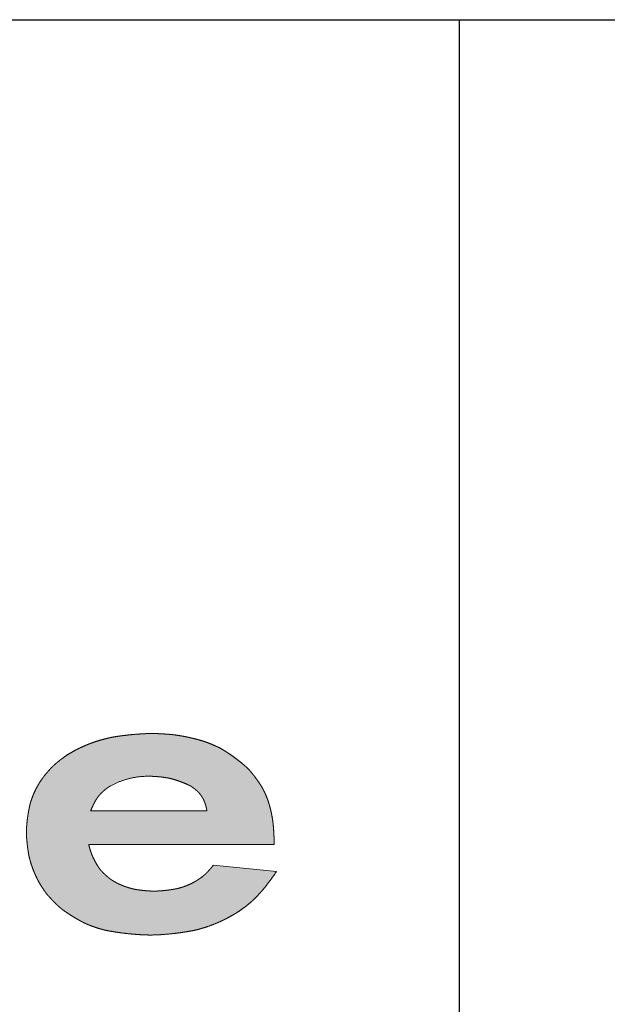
# Model space of a CAD drawing. Header units: millimetres. Extents: x 0 to 594, y 0 to 420.
# Tile 20 of 50: x 473.8 to 478.61, y 23.18 to 31.25. Entities that reach past the tile are written whole.
import ezdxf

# ---------------------------------------------------------------- set-up
doc = ezdxf.new("R2010")
doc.units = ezdxf.units.MM
doc.layers.add('FORMAT', color=7, linetype='Continuous')

# ---------------------------------------------------------------- blocks, each defined once
blk = doc.blocks.new('EV Logo')
at = {"linetype": 'Continuous'}
h = blk.add_hatch(color=7, dxfattribs=at)
edge = h.paths.add_edge_path(flags=0)
edge.add_line((29.2618, 2.8192), (30.7821, 2.8192))
edge.add_spline(control_points=[(30.7821, 2.8192), (30.7817, 2.8568), (30.7802, 2.8944), (30.7778, 2.932), (30.777, 2.9445), (30.7757, 2.962), (30.7738, 2.9844), (30.7719, 2.9992), (30.7707, 3.0091), (30.77, 3.0141), (30.7659, 3.0437), (30.7603, 3.0731), (30.7533, 3.1022), (30.7515, 3.1096), (30.7478, 3.1243), (30.7417, 3.1462), (30.7367, 3.1625), (30.7333, 3.1731), (30.7315, 3.1783), (30.7303, 3.1817), (30.7297, 3.1835), (30.7209, 3.2085), (30.7105, 3.233), (30.6988, 3.2568), (30.6968, 3.2607), (30.6928, 3.2686), (30.687, 3.2806), (30.6746, 3.301), (30.664, 3.3173), (30.6556, 3.3298), (30.6388, 3.3547), (30.6209, 3.3789), (30.6021, 3.4023), (30.5942, 3.4122), (30.5781, 3.4315), (30.5504, 3.4576), (30.5313, 3.474), (30.5216, 3.482), (30.4865, 3.5112), (30.45, 3.5387), (30.4122, 3.5642), (30.3933, 3.577), (30.368, 3.5932), (30.3361, 3.6122), (30.3163, 3.6206), (30.3034, 3.6267), (30.2968, 3.6296), (30.2577, 3.6473), (30.2175, 3.6622), (30.1764, 3.6745), (30.1646, 3.678), (30.141, 3.6845), (30.1052, 3.6931), (30.0813, 3.6985), (30.0693, 3.701), (30.0392, 3.7073), (30.009, 3.7126), (29.9785, 3.7168), (29.9735, 3.7175), (29.9633, 3.7188), (29.9481, 3.7209), (29.9249, 3.723), (29.9068, 3.7244), (29.8938, 3.7253), (29.8678, 3.7271), (29.8418, 3.7285), (29.8157, 3.7294), (29.8031, 3.7299), (29.7779, 3.7306), (29.7401, 3.7294), (29.7149, 3.7282), (29.7023, 3.7274), (29.6529, 3.7246), (29.6035, 3.7202), (29.5543, 3.7143), (29.5297, 3.7113), (29.4975, 3.7068), (29.4578, 3.7005), (29.4351, 3.6954), (29.4199, 3.6919), (29.4124, 3.6901), (29.3671, 3.6794), (29.3226, 3.6659), (29.279, 3.6496), (29.2655, 3.6446), (29.2385, 3.634), (29.1987, 3.6165), (29.1722, 3.6036), (29.1584, 3.5965), (29.157, 3.5958), (29.1561, 3.5953), (29.1557, 3.5951), (29.1172, 3.5748), (29.0803, 3.5517), (29.0452, 3.5259), (29.0393, 3.5216), (29.0278, 3.5129), (29.0107, 3.4993), (28.9954, 3.4865), (28.9816, 3.4744), (28.9695, 3.463), (28.9616, 3.4552), (28.9577, 3.4513), (28.9342, 3.4278), (28.9124, 3.4026), (28.8924, 3.376), (28.8856, 3.367), (28.8724, 3.3487), (28.854, 3.3202), (28.8427, 3.3006), (28.8373, 3.2907), (28.8208, 3.2604), (28.8067, 3.2288), (28.7952, 3.1963), (28.7933, 3.1909), (28.7896, 3.18), (28.7838, 3.1637), (28.7767, 3.1338), (28.7717, 3.1094), (28.7683, 3.0905), (28.7615, 3.0528), (28.7565, 3.0148), (28.7534, 2.9765), (28.7525, 2.965), (28.7509, 2.9418), (28.7505, 2.9068), (28.7519, 2.8837), (28.7528, 2.8721), (28.7552, 2.8408), (28.7586, 2.8095), (28.7632, 2.7784), (28.7654, 2.7629), (28.7688, 2.742), (28.7737, 2.7158), (28.7783, 2.6999), (28.7811, 2.6894), (28.7826, 2.6841), (28.7915, 2.6525), (28.8023, 2.6214), (28.8151, 2.5911), (28.819, 2.582), (28.827, 2.5639), (28.84, 2.537), (28.8492, 2.5195), (28.854, 2.5108), (28.8669, 2.4874), (28.8811, 2.4648), (28.8966, 2.443), (28.8991, 2.4394), (28.9044, 2.4321), (28.912, 2.4212), (28.9267, 2.4038), (28.9389, 2.39), (28.9483, 2.3798), (28.9671, 2.3593), (28.9867, 2.3395), (29.0069, 2.3204), (29.0147, 2.3131), (29.0304, 2.2988), (29.0559, 2.2793), (29.0734, 2.2672), (29.0822, 2.2613), (29.1123, 2.2412), (29.143, 2.2222), (29.1745, 2.2044), (29.1902, 2.1956), (29.2115, 2.1841), (29.2383, 2.1705), (29.2552, 2.1639), (29.2664, 2.1594), (29.272, 2.1571), (29.3057, 2.1438), (29.3401, 2.1325), (29.3751, 2.1234), (29.381, 2.1219), (29.3927, 2.119), (29.4103, 2.1146), (29.4504, 2.1073), (29.4847, 2.1018), (29.5131, 2.0979), (29.57, 2.0899), (29.6272, 2.0843), (29.6845, 2.0808), (29.7037, 2.0796), (29.7422, 2.0778), (29.8, 2.078), (29.8385, 2.0801), (29.8577, 2.0813), (29.9156, 2.0852), (29.9734, 2.0914), (30.0309, 2.0999), (30.0597, 2.1042), (30.0974, 2.1105), (30.1439, 2.1196), (30.1704, 2.1274), (30.1881, 2.1324), (30.1969, 2.135), (30.2497, 2.1508), (30.3012, 2.1704), (30.3512, 2.1937), (30.366, 2.2006), (30.3953, 2.2151), (30.4385, 2.2387), (30.4664, 2.2557), (30.4802, 2.2645), (30.5164, 2.2878), (30.551, 2.3135), (30.5837, 2.3416), (30.5891, 2.3463), (30.5999, 2.3557), (30.6164, 2.3697), (30.642, 2.3964), (30.662, 2.4186), (30.6768, 2.4357), (30.7214, 2.4871), (30.7625, 2.5413), (30.8, 2.5981)], knot_values=[0, 0, 0, 0, 0.019747, 0.019747, 0.019747, 0.026331, 0.028949, 0.031566, 0.034184, 0.034184, 0.034184, 0.049887, 0.049887, 0.049887, 0.05387, 0.057853, 0.061837, 0.062793, 0.063749, 0.064705, 0.064705, 0.064705, 0.078628, 0.078628, 0.078628, 0.08095, 0.083271, 0.085593, 0.093488, 0.093488, 0.093488, 0.109274, 0.109274, 0.109274, 0.115882, 0.122489, 0.129096, 0.129096, 0.129096, 0.153057, 0.153057, 0.153057, 0.165041, 0.168794, 0.172546, 0.176299, 0.176299, 0.176299, 0.198803, 0.198803, 0.198803, 0.205242, 0.211681, 0.21812, 0.21812, 0.21812, 0.234241, 0.234241, 0.234241, 0.236928, 0.239615, 0.242302, 0.249149, 0.249149, 0.249149, 0.262842, 0.262842, 0.262842, 0.269456, 0.276071, 0.282686, 0.282686, 0.282686, 0.308698, 0.308698, 0.308698, 0.321706, 0.325775, 0.329843, 0.333912, 0.333912, 0.333912, 0.358313, 0.358313, 0.358313, 0.365913, 0.373513, 0.381112, 0.381384, 0.381656, 0.381927, 0.381927, 0.381927, 0.404744, 0.404744, 0.404744, 0.408549, 0.412355, 0.41616, 0.419069, 0.421978, 0.424887, 0.424887, 0.424887, 0.442331, 0.442331, 0.442331, 0.448256, 0.45418, 0.460105, 0.460105, 0.460105, 0.478208, 0.478208, 0.478208, 0.481228, 0.484247, 0.487267, 0.497332, 0.497332, 0.497332, 0.517456, 0.517456, 0.517456, 0.52355, 0.529645, 0.535739, 0.535739, 0.535739, 0.552233, 0.552233, 0.552233, 0.560481, 0.563356, 0.566231, 0.569106, 0.569106, 0.569106, 0.586347, 0.586347, 0.586347, 0.591556, 0.596766, 0.601976, 0.601976, 0.601976, 0.615986, 0.615986, 0.615986, 0.618323, 0.620659, 0.622995, 0.630298, 0.630298, 0.630298, 0.644901, 0.644901, 0.644901, 0.650487, 0.656073, 0.661658, 0.661658, 0.661658, 0.680631, 0.680631, 0.680631, 0.690118, 0.693285, 0.696452, 0.699618, 0.699618, 0.699618, 0.718609, 0.718609, 0.718609, 0.721775, 0.724942, 0.728108, 0.743188, 0.743188, 0.743188, 0.77334, 0.77334, 0.77334, 0.783442, 0.793544, 0.803645, 0.803645, 0.803645, 0.834149, 0.834149, 0.834149, 0.849403, 0.854224, 0.859045, 0.863865, 0.863865, 0.863865, 0.892769, 0.892769, 0.892769, 0.901354, 0.909938, 0.918523, 0.918523, 0.918523, 0.941117, 0.941117, 0.941117, 0.944885, 0.948653, 0.952421, 0.964322, 0.964322, 0.964322, 1, 1, 1, 1], weights=[1, 0.99976, 0.99976, 1, 1, 1, 1, 1, 1, 1, 0.999209, 0.999209, 1, 1, 1, 1, 1, 1, 1, 1, 1, 0.998801, 0.998801, 1, 1, 1, 1, 1, 1, 1, 0.99944, 0.99944, 1, 1, 1, 1, 1, 1, 0.999172, 0.999172, 1, 1, 1, 1, 1, 1, 1, 0.998484, 0.998484, 1, 1, 1, 1, 1, 1, 0.999582, 0.999582, 1, 1, 1, 1, 1, 1, 1, 0.99991, 0.99991, 1, 1, 1, 1, 1, 1, 0.999663, 0.999663, 1, 1, 1, 1, 1, 1, 1, 0.998729, 0.998729, 1, 1, 1, 1, 1, 1, 1, 1, 1, 0.998157, 0.998157, 1, 1, 1, 1, 1, 1, 1, 1, 1, 0.998378, 0.998378, 1, 1, 1, 1, 1, 1, 0.997926, 0.997926, 1, 1, 1, 1, 1, 1, 1, 0.999231, 0.999231, 1, 1, 1, 1, 1, 1, 0.999601, 0.999601, 1, 1, 1, 1, 1, 1, 1, 0.998693, 0.998693, 1, 1, 1, 1, 1, 1, 0.998922, 0.998922, 1, 1, 1, 1, 1, 1, 1, 0.99956, 0.99956, 1, 1, 1, 1, 1, 1, 0.999502, 0.999502, 1, 1, 1, 1, 1, 1, 1, 0.998717, 0.998717, 1, 1, 1, 1, 1, 1, 1, 0.999493, 0.999493, 1, 1, 1, 1, 1, 1, 0.999467, 0.999467, 1, 1, 1, 1, 1, 1, 1, 0.998179, 0.998179, 1, 1, 1, 1, 1, 1, 0.998425, 0.998425, 1, 1, 1, 1, 1, 1, 1, 0.998602, 0.998602, 1], degree=3, periodic=0)
edge.add_line((30.8, 2.5981), (30.2823, 2.6496))
edge.add_spline(control_points=[(30.2823, 2.6496), (30.2687, 2.6324), (30.2544, 2.6158), (30.2394, 2.5998), (30.2344, 2.5945), (30.2268, 2.5865), (30.2163, 2.576), (30.2076, 2.5688), (30.2018, 2.5639), (30.1989, 2.5615), (30.1815, 2.5472), (30.1631, 2.5341), (30.1438, 2.5224), (30.1372, 2.5184), (30.1238, 2.5107), (30.1031, 2.5001), (30.0891, 2.4936), (30.082, 2.4905), (30.0602, 2.481), (30.0378, 2.4729), (30.0149, 2.4662), (30.011, 2.4651), (30.0034, 2.463), (29.9919, 2.4597), (29.9689, 2.4551), (29.9496, 2.4518), (29.9343, 2.4495), (29.9035, 2.4449), (29.8726, 2.4416), (29.8415, 2.4396), (29.8326, 2.4391), (29.8146, 2.4381), (29.7875, 2.4378), (29.7695, 2.4386), (29.7605, 2.4391), (29.7375, 2.4404), (29.7146, 2.4424), (29.6918, 2.4451), (29.6804, 2.4465), (29.6652, 2.4485), (29.6463, 2.4514), (29.6352, 2.454), (29.6278, 2.4557), (29.6241, 2.4565), (29.6018, 2.4617), (29.58, 2.4682), (29.5585, 2.476), (29.5521, 2.4783), (29.5395, 2.4831), (29.5208, 2.4908), (29.5085, 2.4965), (29.5024, 2.4994), (29.4865, 2.5071), (29.471, 2.5158), (29.4561, 2.5254), (29.4536, 2.527), (29.4487, 2.5302), (29.4412, 2.535), (29.4295, 2.5441), (29.4203, 2.5517), (29.4135, 2.5575), (29.4, 2.5691), (29.3869, 2.5813), (29.3743, 2.594), (29.3695, 2.5988), (29.36, 2.6086), (29.3475, 2.6252), (29.3401, 2.6367), (29.3365, 2.6425), (29.3241, 2.6622), (29.3127, 2.6826), (29.3024, 2.7035), (29.3007, 2.707), (29.2973, 2.714), (29.2919, 2.7244), (29.2865, 2.7385), (29.2827, 2.749), (29.2804, 2.756), (29.2732, 2.7768), (29.267, 2.7979), (29.2618, 2.8192)], knot_values=[0, 0, 0, 0, 0.051846, 0.051846, 0.051846, 0.069133, 0.078024, 0.086915, 0.095806, 0.095806, 0.095806, 0.149116, 0.149116, 0.149116, 0.167393, 0.185671, 0.203949, 0.203949, 0.203949, 0.260296, 0.260296, 0.260296, 0.269692, 0.279088, 0.288485, 0.325265, 0.325265, 0.325265, 0.398808, 0.398808, 0.398808, 0.420117, 0.441425, 0.462733, 0.462733, 0.462733, 0.517128, 0.517128, 0.517128, 0.544329, 0.553325, 0.562322, 0.571318, 0.571318, 0.571318, 0.625274, 0.625274, 0.625274, 0.64125, 0.657227, 0.673203, 0.673203, 0.673203, 0.715089, 0.715089, 0.715089, 0.722073, 0.729057, 0.736041, 0.757169, 0.757169, 0.757169, 0.799416, 0.799416, 0.799416, 0.815589, 0.831763, 0.847936, 0.847936, 0.847936, 0.903076, 0.903076, 0.903076, 0.912269, 0.921462, 0.930655, 0.947995, 0.947995, 0.947995, 1, 1, 1, 1], weights=[1, 0.999415, 0.999415, 1, 1, 1, 1, 1, 1, 1, 0.998232, 0.998232, 1, 1, 1, 1, 1, 1, 0.998595, 0.998595, 1, 1, 1, 1, 1, 1, 1, 0.999407, 0.999407, 1, 1, 1, 1, 1, 1, 0.999692, 0.999692, 1, 1, 1, 1, 1, 1, 1, 0.998874, 0.998874, 1, 1, 1, 1, 1, 1, 0.998787, 0.998787, 1, 1, 1, 1, 1, 1, 1, 0.999485, 0.999485, 1, 1, 1, 1, 1, 1, 0.999119, 0.999119, 1, 1, 1, 1, 1, 1, 1, 0.999368, 0.999368, 1], degree=3, periodic=0)
edge = h.paths.add_edge_path(flags=0)
edge.add_spline(control_points=[(29.277, 3.0948), (29.2866, 3.1186), (29.2974, 3.1418), (29.3094, 3.1645), (29.3134, 3.172), (29.3185, 3.1812), (29.3247, 3.1919), (29.3279, 3.1966), (29.3301, 3.1998), (29.3311, 3.2014), (29.3376, 3.2108), (29.3446, 3.2199), (29.3522, 3.2285), (29.3534, 3.23), (29.356, 3.2328), (29.3597, 3.2372), (29.3672, 3.2445), (29.3734, 3.2503), (29.3784, 3.2547), (29.3883, 3.2635), (29.3985, 3.2719), (29.4091, 3.2798), (29.4126, 3.2825), (29.4198, 3.2877), (29.4309, 3.2949), (29.4386, 3.2992), (29.4425, 3.3013), (29.53, 3.3493), (29.6261, 3.3757), (29.7258, 3.3793), (29.7266, 3.3794), (29.7281, 3.3794), (29.7303, 3.3795), (29.7403, 3.3797), (29.7582, 3.3797), (29.7838, 3.3791), (29.8008, 3.3782), (29.8093, 3.3776), (29.8371, 3.3758), (29.8648, 3.3727), (29.8923, 3.3684), (29.9016, 3.3669), (29.9201, 3.3637), (29.9477, 3.3571), (29.9657, 3.3516), (29.9747, 3.3487), (30.0101, 3.3374), (30.0447, 3.324), (30.0785, 3.3085), (30.0821, 3.3068), (30.0893, 3.3034), (30.0998, 3.2976), (30.1064, 3.2931), (30.1097, 3.2909), (30.1195, 3.284), (30.129, 3.2768), (30.1382, 3.2692), (30.1429, 3.2654), (30.1487, 3.2604), (30.1557, 3.2541), (30.1591, 3.2503), (30.1614, 3.2478), (30.1626, 3.2465), (30.1695, 3.239), (30.1759, 3.231), (30.1818, 3.2227), (30.1838, 3.2198), (30.1878, 3.2139), (30.1934, 3.2047), (30.197, 3.1985), (30.1986, 3.1954), (30.204, 3.1855), (30.2087, 3.1753), (30.2127, 3.1649), (30.2134, 3.1631), (30.2147, 3.1596), (30.2167, 3.1544), (30.2191, 3.1464), (30.2208, 3.1401), (30.222, 3.1356), (30.2255, 3.1221), (30.2285, 3.1085), (30.2309, 3.0948)], knot_values=[0, 0, 0, 0, 0.06401, 0.06401, 0.06401, 0.085355, 0.090123, 0.094891, 0.099658, 0.099658, 0.099658, 0.128253, 0.128253, 0.128253, 0.13302, 0.137788, 0.142556, 0.159095, 0.159095, 0.159095, 0.192166, 0.192166, 0.192166, 0.203181, 0.214195, 0.22521, 0.22521, 0.22521, 0.469835, 0.469835, 0.469835, 0.471711, 0.473587, 0.475463, 0.496764, 0.518065, 0.539365, 0.539365, 0.539365, 0.608867, 0.608867, 0.608867, 0.632382, 0.655898, 0.679414, 0.679414, 0.679414, 0.772094, 0.772094, 0.772094, 0.782026, 0.791959, 0.801891, 0.801891, 0.801891, 0.831762, 0.831762, 0.831762, 0.846701, 0.85095, 0.855199, 0.859448, 0.859448, 0.859448, 0.884929, 0.884929, 0.884929, 0.893837, 0.902745, 0.911652, 0.911652, 0.911652, 0.939612, 0.939612, 0.939612, 0.944274, 0.948937, 0.953599, 0.965202, 0.965202, 0.965202, 1, 1, 1, 1], weights=[1, 0.999062, 0.999062, 1, 1, 1, 1, 1, 1, 1, 0.998906, 0.998906, 1, 1, 1, 1, 1, 1, 1, 0.999443, 0.999443, 1, 1, 1, 1, 1, 1, 0.982024, 0.982024, 1, 1, 1, 1, 1, 1, 1, 1, 1, 0.999319, 0.999319, 1, 1, 1, 1, 1, 1, 0.998793, 0.998793, 1, 1, 1, 1, 1, 1, 0.999458, 0.999458, 1, 1, 1, 1, 1, 1, 1, 0.998672, 0.998672, 1, 1, 1, 1, 1, 1, 0.998656, 0.998656, 1, 1, 1, 1, 1, 1, 1, 0.999422, 0.999422, 1], degree=3, periodic=0)
edge.add_line((30.2309, 3.0948), (29.277, 3.0948))
at = {"color": 7, "linetype": 'Continuous', "lineweight": 18}
for p, q in [((29.277, 3.0948), (30.2309, 3.0948)), ((29.2618, 2.8192), (30.7821, 2.8192)), ((30.2823, 2.6496), (30.8, 2.5981))]:
    blk.add_line(p, q, dxfattribs=at)
for points, weights, knots in [([(30.7821, 2.8192), (30.7817, 2.8568), (30.7802, 2.8944), (30.7778, 2.932), (30.777, 2.9445), (30.7757, 2.962), (30.7738, 2.9844), (30.7719, 2.9992), (30.7707, 3.0091), (30.77, 3.0141), (30.7659, 3.0437), (30.7603, 3.0731), (30.7533, 3.1022), (30.7515, 3.1096), (30.7478, 3.1243), (30.7417, 3.1462), (30.7367, 3.1625), (30.7333, 3.1731), (30.7315, 3.1783), (30.7303, 3.1817), (30.7297, 3.1835), (30.7209, 3.2085), (30.7105, 3.233), (30.6988, 3.2568), (30.6968, 3.2607), (30.6928, 3.2686), (30.687, 3.2806), (30.6746, 3.301), (30.664, 3.3173), (30.6556, 3.3298), (30.6388, 3.3547), (30.6209, 3.3789), (30.6021, 3.4023), (30.5942, 3.4122), (30.5781, 3.4315), (30.5504, 3.4576), (30.5313, 3.474), (30.5216, 3.482), (30.4865, 3.5112), (30.45, 3.5387), (30.4122, 3.5642), (30.3933, 3.577), (30.368, 3.5932), (30.3361, 3.6122), (30.3163, 3.6206), (30.3034, 3.6267), (30.2968, 3.6296), (30.2577, 3.6473), (30.2175, 3.6622), (30.1764, 3.6745), (30.1646, 3.678), (30.141, 3.6845), (30.1052, 3.6931), (30.0813, 3.6985), (30.0693, 3.701), (30.0392, 3.7073), (30.009, 3.7126), (29.9785, 3.7168), (29.9735, 3.7175), (29.9633, 3.7188), (29.9481, 3.7209), (29.9249, 3.723), (29.9068, 3.7244), (29.8938, 3.7253), (29.8678, 3.7271), (29.8418, 3.7285), (29.8157, 3.7294), (29.8031, 3.7299), (29.7779, 3.7306), (29.7401, 3.7294), (29.7149, 3.7282), (29.7023, 3.7274), (29.6529, 3.7246), (29.6035, 3.7202), (29.5543, 3.7143), (29.5297, 3.7113), (29.4975, 3.7068), (29.4578, 3.7005), (29.4351, 3.6954), (29.4199, 3.6919), (29.4124, 3.6901), (29.3671, 3.6794), (29.3226, 3.6659), (29.279, 3.6496), (29.2655, 3.6446), (29.2385, 3.634), (29.1987, 3.6165), (29.1722, 3.6036), (29.1584, 3.5965), (29.157, 3.5958), (29.1561, 3.5953), (29.1557, 3.5951), (29.1172, 3.5748), (29.0803, 3.5517), (29.0452, 3.5259), (29.0393, 3.5216), (29.0278, 3.5129), (29.0107, 3.4993), (28.9954, 3.4865), (28.9816, 3.4744), (28.9695, 3.463), (28.9616, 3.4552), (28.9577, 3.4513), (28.9342, 3.4278), (28.9124, 3.4026), (28.8924, 3.376), (28.8856, 3.367), (28.8724, 3.3487), (28.854, 3.3202), (28.8427, 3.3006), (28.8373, 3.2907), (28.8208, 3.2604), (28.8067, 3.2288), (28.7952, 3.1963), (28.7933, 3.1909), (28.7896, 3.18), (28.7838, 3.1637), (28.7767, 3.1338), (28.7717, 3.1094), (28.7683, 3.0905), (28.7615, 3.0528), (28.7565, 3.0148), (28.7534, 2.9765), (28.7525, 2.965), (28.7509, 2.9418), (28.7505, 2.9068), (28.7519, 2.8837), (28.7528, 2.8721), (28.7552, 2.8408), (28.7586, 2.8095), (28.7632, 2.7784), (28.7654, 2.7629), (28.7688, 2.742), (28.7737, 2.7158), (28.7783, 2.6999), (28.7811, 2.6894), (28.7826, 2.6841), (28.7915, 2.6525), (28.8023, 2.6214), (28.8151, 2.5911), (28.819, 2.582), (28.827, 2.5639), (28.84, 2.537), (28.8492, 2.5195), (28.854, 2.5108), (28.8669, 2.4874), (28.8811, 2.4648), (28.8966, 2.443), (28.8991, 2.4394), (28.9044, 2.4321), (28.912, 2.4212), (28.9267, 2.4038), (28.9389, 2.39), (28.9483, 2.3798), (28.9671, 2.3593), (28.9867, 2.3395), (29.0069, 2.3204), (29.0147, 2.3131), (29.0304, 2.2988), (29.0559, 2.2793), (29.0734, 2.2672), (29.0822, 2.2613), (29.1123, 2.2412), (29.143, 2.2222), (29.1745, 2.2044), (29.1902, 2.1956), (29.2115, 2.1841), (29.2383, 2.1705), (29.2552, 2.1639), (29.2664, 2.1594), (29.272, 2.1571), (29.3057, 2.1438), (29.3401, 2.1325), (29.3751, 2.1234), (29.381, 2.1219), (29.3927, 2.119), (29.4103, 2.1146), (29.4504, 2.1073), (29.4847, 2.1018), (29.5131, 2.0979), (29.57, 2.0899), (29.6272, 2.0843), (29.6845, 2.0808), (29.7037, 2.0796), (29.7422, 2.0778), (29.8, 2.078), (29.8385, 2.0801), (29.8577, 2.0813), (29.9156, 2.0852), (29.9734, 2.0914), (30.0309, 2.0999), (30.0597, 2.1042), (30.0974, 2.1105), (30.1439, 2.1196), (30.1704, 2.1274), (30.1881, 2.1324), (30.1969, 2.135), (30.2497, 2.1508), (30.3012, 2.1704), (30.3512, 2.1937), (30.366, 2.2006), (30.3953, 2.2151), (30.4385, 2.2387), (30.4664, 2.2557), (30.4802, 2.2645), (30.5164, 2.2878), (30.551, 2.3135), (30.5837, 2.3416), (30.5891, 2.3463), (30.5999, 2.3557), (30.6164, 2.3697), (30.642, 2.3964), (30.662, 2.4186), (30.6768, 2.4357), (30.7214, 2.4871), (30.7625, 2.5413), (30.8, 2.5981)], [1, 0.999760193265, 0.999760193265, 1, 1, 1, 1, 1, 1, 1, 0.999209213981, 0.999209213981, 1, 1, 1, 1, 1, 1, 1, 1, 1, 0.998801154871, 0.998801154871, 1, 1, 1, 1, 1, 1, 1, 0.999440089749, 0.999440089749, 1, 1, 1, 1, 1, 1, 0.999171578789, 0.999171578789, 1, 1, 1, 1, 1, 1, 1, 0.998483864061, 0.998483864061, 1, 1, 1, 1, 1, 1, 0.999582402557, 0.999582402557, 1, 1, 1, 1, 1, 1, 1, 0.99991020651, 0.99991020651, 1, 1, 1, 1, 1, 1, 0.999663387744, 0.999663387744, 1, 1, 1, 1, 1, 1, 1, 0.998728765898, 0.998728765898, 1, 1, 1, 1, 1, 1, 1, 1, 1, 0.998156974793, 0.998156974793, 1, 1, 1, 1, 1, 1, 1, 1, 1, 0.998377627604, 0.998377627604, 1, 1, 1, 1, 1, 1, 0.997925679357, 0.997925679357, 1, 1, 1, 1, 1, 1, 1, 0.999231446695, 0.999231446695, 1, 1, 1, 1, 1, 1, 0.999601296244, 0.999601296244, 1, 1, 1, 1, 1, 1, 1, 0.998692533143, 0.998692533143, 1, 1, 1, 1, 1, 1, 0.998921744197, 0.998921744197, 1, 1, 1, 1, 1, 1, 1, 0.999560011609, 0.999560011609, 1, 1, 1, 1, 1, 1, 0.999501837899, 0.999501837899, 1, 1, 1, 1, 1, 1, 1, 0.998717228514, 0.998717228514, 1, 1, 1, 1, 1, 1, 1, 0.999493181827, 0.999493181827, 1, 1, 1, 1, 1, 1, 0.999466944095, 0.999466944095, 1, 1, 1, 1, 1, 1, 1, 0.998178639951, 0.998178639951, 1, 1, 1, 1, 1, 1, 0.998424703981, 0.998424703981, 1, 1, 1, 1, 1, 1, 1, 0.998602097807, 0.998602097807, 1], [0, 0, 0, 0, 0.019747, 0.019747, 0.019747, 0.026331, 0.028949, 0.031566, 0.034184, 0.034184, 0.034184, 0.049887, 0.049887, 0.049887, 0.05387, 0.057853, 0.061837, 0.062793, 0.063749, 0.064705, 0.064705, 0.064705, 0.078628, 0.078628, 0.078628, 0.08095, 0.083271, 0.085593, 0.093488, 0.093488, 0.093488, 0.109274, 0.109274, 0.109274, 0.115882, 0.122489, 0.129096, 0.129096, 0.129096, 0.153057, 0.153057, 0.153057, 0.165041, 0.168794, 0.172546, 0.176299, 0.176299, 0.176299, 0.198803, 0.198803, 0.198803, 0.205242, 0.211681, 0.21812, 0.21812, 0.21812, 0.234241, 0.234241, 0.234241, 0.236928, 0.239615, 0.242302, 0.249149, 0.249149, 0.249149, 0.262842, 0.262842, 0.262842, 0.269456, 0.276071, 0.282686, 0.282686, 0.282686, 0.308698, 0.308698, 0.308698, 0.321706, 0.325775, 0.329843, 0.333912, 0.333912, 0.333912, 0.358313, 0.358313, 0.358313, 0.365913, 0.373513, 0.381112, 0.381384, 0.381656, 0.381927, 0.381927, 0.381927, 0.404744, 0.404744, 0.404744, 0.408549, 0.412355, 0.41616, 0.419069, 0.421978, 0.424887, 0.424887, 0.424887, 0.442331, 0.442331, 0.442331, 0.448256, 0.45418, 0.460105, 0.460105, 0.460105, 0.478208, 0.478208, 0.478208, 0.481228, 0.484247, 0.487267, 0.497332, 0.497332, 0.497332, 0.517456, 0.517456, 0.517456, 0.52355, 0.529645, 0.535739, 0.535739, 0.535739, 0.552233, 0.552233, 0.552233, 0.560481, 0.563356, 0.566231, 0.569106, 0.569106, 0.569106, 0.586347, 0.586347, 0.586347, 0.591556, 0.596766, 0.601976, 0.601976, 0.601976, 0.615986, 0.615986, 0.615986, 0.618323, 0.620659, 0.622995, 0.630298, 0.630298, 0.630298, 0.644901, 0.644901, 0.644901, 0.650487, 0.656073, 0.661658, 0.661658, 0.661658, 0.680631, 0.680631, 0.680631, 0.690118, 0.693285, 0.696452, 0.699618, 0.699618, 0.699618, 0.718609, 0.718609, 0.718609, 0.721775, 0.724942, 0.728108, 0.743188, 0.743188, 0.743188, 0.77334, 0.77334, 0.77334, 0.783442, 0.793544, 0.803645, 0.803645, 0.803645, 0.834149, 0.834149, 0.834149, 0.849403, 0.854224, 0.859045, 0.863865, 0.863865, 0.863865, 0.892769, 0.892769, 0.892769, 0.901354, 0.909938, 0.918523, 0.918523, 0.918523, 0.941117, 0.941117, 0.941117, 0.944885, 0.948653, 0.952421, 0.964322, 0.964322, 0.964322, 1, 1, 1, 1]), ([(30.2309, 3.0948), (30.2285, 3.1085), (30.2255, 3.1221), (30.222, 3.1356), (30.2208, 3.1401), (30.2191, 3.1464), (30.2167, 3.1544), (30.2147, 3.1596), (30.2134, 3.1631), (30.2127, 3.1649), (30.2087, 3.1753), (30.204, 3.1855), (30.1986, 3.1954), (30.197, 3.1985), (30.1934, 3.2047), (30.1878, 3.2139), (30.1838, 3.2198), (30.1818, 3.2227), (30.1759, 3.231), (30.1695, 3.239), (30.1626, 3.2465), (30.1614, 3.2478), (30.1591, 3.2503), (30.1557, 3.2541), (30.1487, 3.2604), (30.1429, 3.2654), (30.1382, 3.2692), (30.129, 3.2768), (30.1195, 3.284), (30.1097, 3.2909), (30.1064, 3.2931), (30.0998, 3.2976), (30.0893, 3.3034), (30.0821, 3.3068), (30.0785, 3.3085), (30.0447, 3.324), (30.0101, 3.3374), (29.9747, 3.3487), (29.9657, 3.3516), (29.9477, 3.3571), (29.9201, 3.3637), (29.9016, 3.3669), (29.8923, 3.3684), (29.8648, 3.3727), (29.8371, 3.3758), (29.8093, 3.3776), (29.8008, 3.3782), (29.7838, 3.3791), (29.7582, 3.3797), (29.7403, 3.3797), (29.7303, 3.3795), (29.7281, 3.3794), (29.7266, 3.3794), (29.7258, 3.3793), (29.6261, 3.3757), (29.53, 3.3493), (29.4425, 3.3013), (29.4386, 3.2992), (29.4309, 3.2949), (29.4198, 3.2877), (29.4126, 3.2825), (29.4091, 3.2798), (29.3985, 3.2719), (29.3883, 3.2635), (29.3784, 3.2547), (29.3734, 3.2503), (29.3672, 3.2445), (29.3597, 3.2372), (29.356, 3.2328), (29.3534, 3.23), (29.3522, 3.2285), (29.3446, 3.2199), (29.3376, 3.2108), (29.3311, 3.2014), (29.3301, 3.1998), (29.3279, 3.1966), (29.3247, 3.1919), (29.3185, 3.1812), (29.3134, 3.172), (29.3094, 3.1645), (29.2974, 3.1418), (29.2866, 3.1186), (29.277, 3.0948)], [1, 0.99942198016, 0.99942198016, 1, 1, 1, 1, 1, 1, 1, 0.998656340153, 0.998656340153, 1, 1, 1, 1, 1, 1, 0.998672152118, 0.998672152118, 1, 1, 1, 1, 1, 1, 1, 0.999457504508, 0.999457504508, 1, 1, 1, 1, 1, 1, 0.998792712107, 0.998792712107, 1, 1, 1, 1, 1, 1, 0.999319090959, 0.999319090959, 1, 1, 1, 1, 1, 1, 1, 1, 1, 0.982023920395, 0.982023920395, 1, 1, 1, 1, 1, 1, 0.999443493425, 0.999443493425, 1, 1, 1, 1, 1, 1, 1, 0.998906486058, 0.998906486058, 1, 1, 1, 1, 1, 1, 1, 0.999062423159, 0.999062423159, 1], [0, 0, 0, 0, 0.034798, 0.034798, 0.034798, 0.046401, 0.051063, 0.055726, 0.060388, 0.060388, 0.060388, 0.088348, 0.088348, 0.088348, 0.097255, 0.106163, 0.115071, 0.115071, 0.115071, 0.140552, 0.140552, 0.140552, 0.144801, 0.14905, 0.153299, 0.168238, 0.168238, 0.168238, 0.198109, 0.198109, 0.198109, 0.208041, 0.217974, 0.227906, 0.227906, 0.227906, 0.320586, 0.320586, 0.320586, 0.344102, 0.367618, 0.391133, 0.391133, 0.391133, 0.460635, 0.460635, 0.460635, 0.481935, 0.503236, 0.524537, 0.526413, 0.528289, 0.530165, 0.530165, 0.530165, 0.77479, 0.77479, 0.77479, 0.785805, 0.796819, 0.807834, 0.807834, 0.807834, 0.840905, 0.840905, 0.840905, 0.857444, 0.862212, 0.86698, 0.871747, 0.871747, 0.871747, 0.900342, 0.900342, 0.900342, 0.905109, 0.909877, 0.914645, 0.93599, 0.93599, 0.93599, 1, 1, 1, 1]), ([(29.2618, 2.8192), (29.267, 2.7979), (29.2732, 2.7768), (29.2804, 2.756), (29.2827, 2.749), (29.2865, 2.7385), (29.2919, 2.7244), (29.2973, 2.714), (29.3007, 2.707), (29.3024, 2.7035), (29.3127, 2.6826), (29.3241, 2.6622), (29.3365, 2.6425), (29.3401, 2.6367), (29.3475, 2.6252), (29.36, 2.6086), (29.3695, 2.5988), (29.3743, 2.594), (29.3869, 2.5813), (29.4, 2.5691), (29.4135, 2.5575), (29.4203, 2.5517), (29.4295, 2.5441), (29.4412, 2.535), (29.4487, 2.5302), (29.4536, 2.527), (29.4561, 2.5254), (29.471, 2.5158), (29.4865, 2.5071), (29.5024, 2.4994), (29.5085, 2.4965), (29.5208, 2.4908), (29.5395, 2.4831), (29.5521, 2.4783), (29.5585, 2.476), (29.58, 2.4682), (29.6018, 2.4617), (29.6241, 2.4565), (29.6278, 2.4557), (29.6352, 2.454), (29.6463, 2.4514), (29.6652, 2.4485), (29.6804, 2.4465), (29.6918, 2.4451), (29.7146, 2.4424), (29.7375, 2.4404), (29.7605, 2.4391), (29.7695, 2.4386), (29.7875, 2.4378), (29.8146, 2.4381), (29.8326, 2.4391), (29.8415, 2.4396), (29.8726, 2.4416), (29.9035, 2.4449), (29.9343, 2.4495), (29.9496, 2.4518), (29.9689, 2.4551), (29.9919, 2.4597), (30.0034, 2.463), (30.011, 2.4651), (30.0149, 2.4662), (30.0378, 2.4729), (30.0602, 2.481), (30.082, 2.4905), (30.0891, 2.4936), (30.1031, 2.5001), (30.1238, 2.5107), (30.1372, 2.5184), (30.1438, 2.5224), (30.1631, 2.5341), (30.1815, 2.5472), (30.1989, 2.5615), (30.2018, 2.5639), (30.2076, 2.5688), (30.2163, 2.576), (30.2268, 2.5865), (30.2344, 2.5945), (30.2394, 2.5998), (30.2544, 2.6158), (30.2687, 2.6324), (30.2823, 2.6496)], [1, 0.999368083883, 0.999368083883, 1, 1, 1, 1, 1, 1, 1, 0.999119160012, 0.999119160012, 1, 1, 1, 1, 1, 1, 0.999484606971, 0.999484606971, 1, 1, 1, 1, 1, 1, 1, 0.998787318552, 0.998787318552, 1, 1, 1, 1, 1, 1, 0.998873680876, 0.998873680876, 1, 1, 1, 1, 1, 1, 1, 0.999691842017, 0.999691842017, 1, 1, 1, 1, 1, 1, 0.999407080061, 0.999407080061, 1, 1, 1, 1, 1, 1, 1, 0.998595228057, 0.998595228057, 1, 1, 1, 1, 1, 1, 0.998231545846, 0.998231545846, 1, 1, 1, 1, 1, 1, 1, 0.999414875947, 0.999414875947, 1], [0, 0, 0, 0, 0.052005, 0.052005, 0.052005, 0.069345, 0.078538, 0.087731, 0.096924, 0.096924, 0.096924, 0.152064, 0.152064, 0.152064, 0.168237, 0.184411, 0.200584, 0.200584, 0.200584, 0.242831, 0.242831, 0.242831, 0.263959, 0.270943, 0.277927, 0.284911, 0.284911, 0.284911, 0.326797, 0.326797, 0.326797, 0.342773, 0.35875, 0.374726, 0.374726, 0.374726, 0.428682, 0.428682, 0.428682, 0.437678, 0.446675, 0.455671, 0.482872, 0.482872, 0.482872, 0.537267, 0.537267, 0.537267, 0.558575, 0.579883, 0.601192, 0.601192, 0.601192, 0.674735, 0.674735, 0.674735, 0.711515, 0.720912, 0.730308, 0.739704, 0.739704, 0.739704, 0.796051, 0.796051, 0.796051, 0.814329, 0.832607, 0.850884, 0.850884, 0.850884, 0.904194, 0.904194, 0.904194, 0.913085, 0.921976, 0.930867, 0.948154, 0.948154, 0.948154, 1, 1, 1, 1])]:
    blk.add_rational_spline(points, weights, degree=3, knots=knots, dxfattribs=at)

msp = doc.modelspace()

# ---------------------------------------------------------------- linework, layer by layer
at = {"layer": 'FORMAT'}
for p, q in [((443.600041, 31.250053), (477.400041, 31.250053)), ((477.400041, 18.500053), (477.400041, 31.250053)), ((477.400041, 31.250053), (584.000041, 31.250053))]:
    msp.add_line(p, q, dxfattribs=at)

# ---------------------------------------------------------------- block references
at = {"color": 7, "linetype": 'Continuous'}
msp.add_blockref('EV Logo', (445.100041, 21.668238), dxfattribs=at)

doc.saveas('drawing.dxf')
